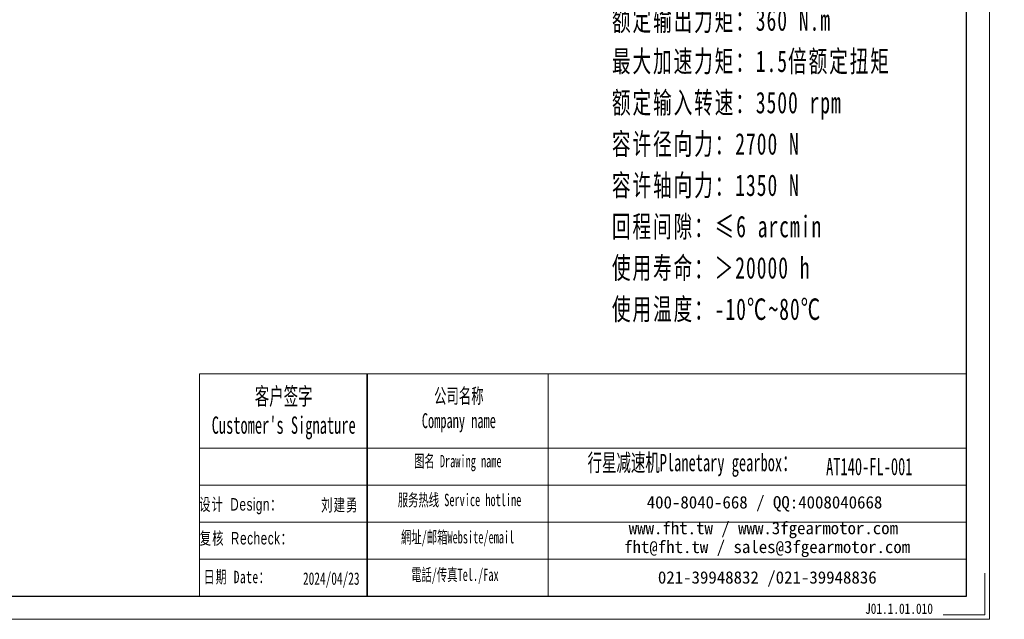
# Model space of a CAD drawing. Header units: millimetres. Extents: x 1594 to 2542, y 265 to 927.
# Tile 3 of 5: x 2068 to 2542, y 265 to 553. Entities that reach past the tile are written whole.
import ezdxf

# ---------------------------------------------------------------- set-up
doc = ezdxf.new("R2010")
doc.units = ezdxf.units.MM
doc.layers.get('0').update_dxf_attribs({"lineweight": 35})
doc.layers.add('6文字层', color=3, linetype='Continuous')
for name, color, linetype, lineweight in [('7标注层', 4, 'Continuous', 18), ('SLD-0', 7, 'Continuous', 18), ('图框_外框线', 7, 'Continuous', 18), ('尺寸线层', 3, 'Continuous', 18)]:
    doc.layers.add(name, color=color, linetype=linetype, lineweight=lineweight)
doc.styles.add('SLDTEXTSTYLE4', font='txt', dxfattribs={"width": 0.611111})
doc.styles.add('标准', font='txt', dxfattribs={"width": 0.667})
doc.styles.add('样式 1', font='txt', dxfattribs={"width": 0.8})

msp = doc.modelspace()

# ---------------------------------------------------------------- linework, layer by layer
msp.add_line((2235.3821, 382.888), (2235.3821, 275.8406))
at = {"layer": '7标注层', "color": 0}
msp.add_line((2154.6316, 382.888), (2154.6316, 275.8589), dxfattribs=at)
at = {"layer": '图框_外框线'}
for p, q in [((2154.6316, 382.888), (2235.3821, 382.888)), ((2235.3821, 382.888), (2235.3821, 275.8589)), ((2235.3821, 382.888), (2523.6848, 382.888)), ((2322.3854, 382.888), (2322.3854, 275.8589)), ((2154.6316, 347.1723), (2235.3821, 347.1723)), ((2235.3821, 347.1723), (2523.6848, 347.1723)), ((2154.6316, 329.3145), (2523.6848, 329.3145)), ((2154.6316, 311.4566), (2523.6848, 311.4566)), ((2154.6316, 293.5988), (2523.6848, 293.5988))]:
    msp.add_line(p, q, dxfattribs=at)
at = {"layer": '图框_外框线', "color": 3}
msp.add_lwpolyline([(1598.3324, 264.7101), (2534.8336, 264.7101), (2534.8336, 926.9502), (1598.3324, 926.9502)], close=True, dxfattribs=at)
at = {"layer": '图框_外框线', "color": 3, "lineweight": 25}
msp.add_lwpolyline([(1654.0765, 275.8589), (2523.6848, 275.8589), (2523.6848, 915.8014), (1654.0765, 915.8014)], close=True, dxfattribs=at)
at = {"layer": '图框_外框线', "color": 3}
msp.add_lwpolyline([(2532.6039, 287.0077), (2532.6039, 266.9398), (2512.536, 266.9398)], dxfattribs=at)

# ---------------------------------------------------------------- texts
at = {"layer": '6文字层', "insert": (2474.9168, 272.3311), "char_height": 5, "width": 43.304423, "attachment_point": 1, "style": '样式 1'}
msp.add_mtext('J01.1.01.010', dxfattribs=at)
at = {"layer": 'SLD-0', "color": 1, "attachment_point": 2}
for s, insert, char_height, width, style in [("{\\fSimSun|b1|i0|c134|p2;客户签字\\PCustomer's Signature}", (2195.146, 376.2805), 8.333663, 103.671623, 'SLDTEXTSTYLE4'), ('{\\fSimSun|b1|i0|c134|p2;公司名称\\PCompany name}', (2279.4356, 375.8381), 7.143139, 92.481353, 'SLDTEXTSTYLE4'), ('{\\fSimSun|b1|i0|c134|p2;图名 Drawing name}', (2278.9473, 343.8805), 5.952616, 76.12613, 'SLDTEXTSTYLE4'), ('{\\fSimSun|b1|i0|c134|p2;  \\H1.1667x;行星减速机Planetary gearbox\\fSimSun|b0|i0|c134|p2;：}', (2388.6875, 344.3396), 7.143139, 112.344727, 'SLDTEXTSTYLE4'), ('AT140-FL-001', (2476.9379, 342.4431), 8.333663, 60.648063, 'SLDTEXTSTYLE4'), ('{\\fSimSun|b0|i0|c134|p2;\\T1.1;设计 \\fArial|b0|i0|c0|p34;Design\\fSimSun|b0|i0|c134|p2;：}', (2174.5293, 323.0626), 6, 75.285465, '标准'), ('{\\fSimSun|b0|i0|c134|p2;\\T1.1;刘建勇}', (2222.1666, 322.7514), 6, 31.971711, '标准'), ('{\\fSimSun|b1|i0|c134|p2;服务热线 Service hotline}', (2279.7914, 325.1626), 5.952616, 84.811822, 'SLDTEXTSTYLE4'), ('{\\fSimSun|b1|i0|c134|p2;網址/邮箱Website/email}', (2278.8645, 307.2283), 5.952616, 88.281124, 'SLDTEXTSTYLE4'), ('{\\fSimSun|b0|i0|c134|p2;\\T1.1;复核 \\fArial|b0|i0|c0|p34;Recheck\\fSimSun|b0|i0|c134|p2;：}', (2177.1999, 306.7332), 6, 74.287939, '标准'), ('{\\fSimSun|b1|i0|c134|p2;電話/传真Tel./Fax}', (2277.5309, 289.1542), 5.952616, 89.342887, 'SLDTEXTSTYLE4'), ('{\\T1.1;日期 Date：}', (2172.7498, 288.0992), 6, 53.611345, '标准'), ('2024/04/23', (2218.0445, 287.3307), 6, 31.971711, '标准')]:
    msp.add_mtext(s, dxfattribs=dict(at, insert=insert, char_height=char_height, width=width, style=style))
at = {"layer": 'SLD-0', "color": 1, "char_height": 5.952616, "attachment_point": 2}
for s, insert, width in [('{\\fSimSun|b1|i0|c134|p2;400-8040-668 / QQ:4008040668}', (2426.5257, 324.0252), 173.312858), ('{\\fSimSun|b1|i0|c134|p2;www.fht.tw / www.3fgearmotor.com }', (2425.9768, 311.6267), 173.50796), ('{\\fSimSun|b1|i0|c134|p2;fht@fht.tw / sales@3fgearmotor.com }', (2427.7909, 302.5624), 173.50796), ('{\\fSimSun|b1|i0|c134|p2;021-39948832 /021-39948836 }', (2427.8532, 287.8527), 132.486453)]:
    msp.add_mtext(s, dxfattribs=dict(at, insert=insert, width=width))
at = {"layer": '尺寸线层', "insert": (2353.0943, 598.2185), "char_height": 7.2576, "width": 179.472973, "attachment_point": 1, "line_spacing_factor": 1.15057, "style": '标准'}
msp.add_mtext('{\\H1.42857x;\\T1.1;性能参数：\\P减速比：1:1\\P额定输出力矩：360 N.m\\P最大加速力矩：1.5倍额定扭矩\\P额定输入转速：3500 rpm\\P容许径向力：2700 N\\P容许轴向力：1350 N\\P回程间隙：≤6 arcmin\\P使用寿命：＞20000 h\\P使用温度：-10℃~80℃}', dxfattribs=at)

doc.saveas('drawing.dxf')
